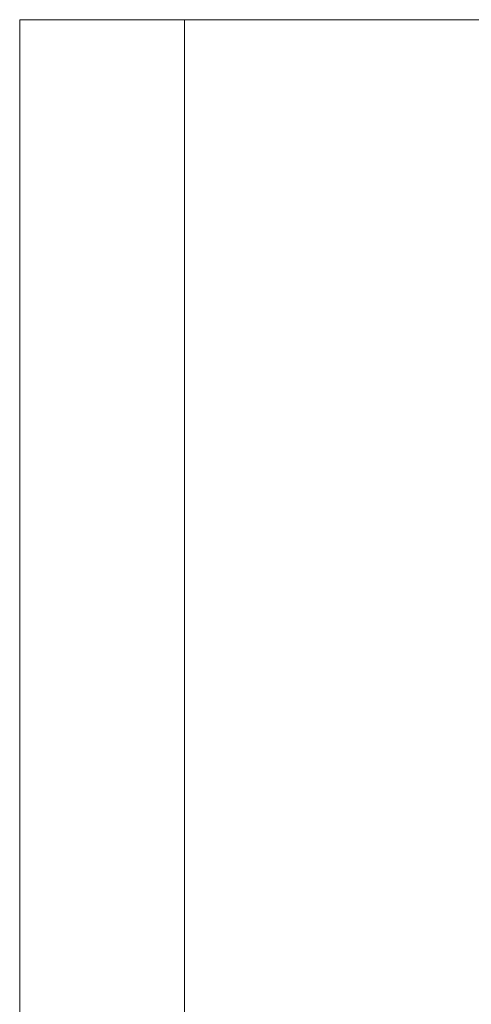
# Model space of a CAD drawing. Extents: x -21260 to 35740, y -2672 to 187028.
# Tile 71 of 120: x -21260 to -13038, y 89081 to 107028. Entities that reach past the tile are written whole.
import ezdxf

# ---------------------------------------------------------------- set-up
doc = ezdxf.new("R2010")
doc.units = 0
doc.header["$MEASUREMENT"] = 0
doc.layers.add('ARCH TABELA_Nr_Pióra__21', color=7, linetype='Continuous', lineweight=13)

msp = doc.modelspace()

# ---------------------------------------------------------------- linework, layer by layer
at = {"layer": 'ARCH TABELA_Nr_Pióra__21', "linetype": 'Continuous'}
for p, q in [((-21259.9, 107028.4), (35740.1, 107028.4)), ((-21259.9, 77328.4), (-21259.9, 107028.4)), ((-18259.9, 107028.4), (-18259.9, 77328.4)), ((-18259.9, 106528.4), (-18259.9, 107028.4)), ((-18259.9, 106528.4), (-18259.9, 107028.4))]:
    msp.add_line(p, q, dxfattribs=at)

doc.saveas('drawing.dxf')
